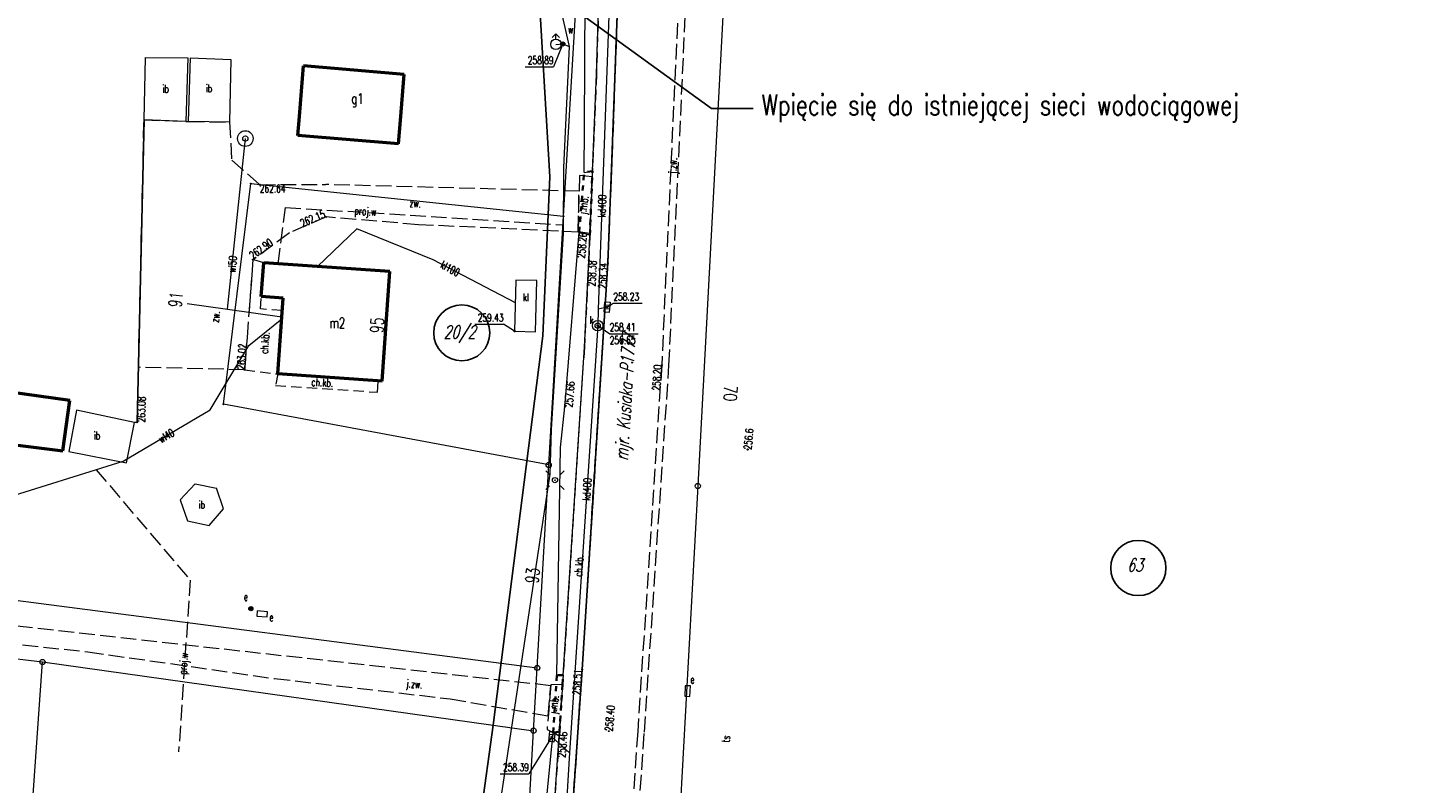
# Model space of a CAD drawing. Header units: metres. Extents: x 8389512 to 8390482, y 5507926 to 5510333.
# Tile 12 of 49: x 8389913 to 8390045, y 5508515 to 5508588. Entities that reach past the tile are written whole.
import ezdxf
from ezdxf import colors
from ezdxf.entities.mleader import LeaderData, LeaderLine
from ezdxf.enums import TextEntityAlignment as Align
from ezdxf.math import Vec2, Vec3

# ---------------------------------------------------------------- set-up
doc = ezdxf.new("R2010")
doc.units = ezdxf.units.M
doc.header["$MEASUREMENT"] = 0
for name, pattern in [('1', [0]), ('2_OTDI', [0]), ('2_OTKC', [1.5, 1, -0.5]), ('2_OTKJ', [2, 1.5, -0.5]), ('2_OTKK', [0]), ('2_OTKR', [0]), ('2_OTKU', [2, 1.5, -0.5]), ('2_OTKZ_B', [1, 0.5, -0.5]), ('3_EGBU_A', [0]), ('4_SUKM', [0]), ('4_SUKP', [0]), ('4_SUKS', [0]), ('4_SUPP_P', [2, 1.5, -0.5]), ('4_SUWP', [0])]:
    doc.linetypes.add(name, pattern=pattern)
doc.layers.get('0').update_dxf_attribs({"color": 252, "linetype": 'CONTINUOUS', "lineweight": 100})
for name, color, linetype, lineweight in [('Dzialki', 252, '1', 18), ('EADOD_T_0', 252, 'CONTINUOUS', 18), ('EADTD_T_0', 252, 'CONTINUOUS', 25), ('EGBB_E_T_0', 252, 'CONTINUOUS', 20), ('EGBB_L_0', 252, '3_EGBU_A', 50), ('Numery_dzialek', 252, 'CONTINUOUS', 13), ('OTD_E_T_7', 252, 'CONTINUOUS', 0), ('OTD_L_14', 252, '2_OTDI', 18), ('OTK_E_T_0', 252, 'CONTINUOUS', 0), ('OTK_E_T_1', 252, 'CONTINUOUS', 0), ('OTK_E_T_3', 252, 'CONTINUOUS', 0), ('OTK_L_0', 252, '2_OTKJ', 18), ('OTK_L_1', 252, '2_OTKK', 25), ('OTK_L_2', 252, '2_OTKC', 18), ('OTK_L_4', 252, '2_OTKU', 18), ('OTK_L_5', 252, 'CONTINUOUS', 18), ('OTK_L_8', 252, 'CONTINUOUS', 35), ('OTR_T_0', 252, 'CONTINUOUS', 18), ('Oz działek', 3, 'CONTINUOUS', 25), ('P_SUWP_E_T_0', 252, 'CONTINUOUS', 0), ('P_SUWP_L_0', 252, '4_SUPP_P', 18), ('PROJEKTOWANA KANALIZACJA', 1, 'CONTINUOUS', 25), ('PROJEKTOWANA WODA', 220, 'CONTINUOUS', 18), ('Punkty', 252, 'CONTINUOUS', 9), ('SUE_E_T_1', 252, 'CONTINUOUS', 0), ('SUE_E_T_3', 252, 'CONTINUOUS', 0), ('SUE_T_3', 252, 'CONTINUOUS', 18), ('SUE_T_4', 252, 'CONTINUOUS', 18), ('SUE_T_6', 252, 'CONTINUOUS', 18), ('SUK_E_T_2', 252, 'CONTINUOUS', 0), ('SUK_L_3', 252, '4_SUKM', 18), ('SUK_T_1', 252, 'CONTINUOUS', 18), ('SUP_E_T_1', 7, 'CONTINUOUS', 0), ('SUP_T_4', 7, 'CONTINUOUS', 18), ('SUTP_E_T_0', 252, 'CONTINUOUS', 0), ('SUTR_T_0', 252, 'CONTINUOUS', 18), ('SUW_E_T_2', 5, 'CONTINUOUS', 0), ('SUW_T_2', 5, 'CONTINUOUS', 18), ('SUW_T_3', 252, 'CONTINUOUS', 18), ('SUW_T_5', 252, 'CONTINUOUS', 18), ('SUWP_E_T_0', 5, 'CONTINUOUS', 0), ('SUWP_L_0', 5, '4_SUWP', 18), ('SUWR_T_0', 5, 'CONTINUOUS', 18)]:
    doc.layers.add(name, color=color, linetype=linetype, lineweight=lineweight)
for name, color, linetype, lineweight, true_color in [('SUK_L_5', 7, '4_SUKS', 18, 0x803300), ('SUKP_E_T_0', 7, 'CONTINUOUS', 0, 0x803300), ('SUKP_L_0', 7, '4_SUKP', 18, 0x803300), ('SUKR_T_0', 7, 'CONTINUOUS', 18, 0x803300)]:
    doc.layers.add(name, color=color, linetype=linetype, lineweight=lineweight, true_color=true_color)
doc.styles.get("Standard").update_dxf_attribs({"font": 'Simplex.SHX', "width": 0.75})

# ---------------------------------------------------------------- blocks, each defined once
blk = doc.blocks.new('GRO')
at = {"linetype": 'Continuous'}
blk.add_circle((0, 0), 0.045, dxfattribs=at)
blk = doc.blocks.new('GRT')
at = {"linetype": 'Continuous'}
blk.add_circle((0, 0), 0.25, dxfattribs=at)
blk = doc.blocks.new('2_OTRS')
at = {"linetype": 'Continuous'}
blk.add_circle((0, 0), 0.045, dxfattribs=at)
blk = doc.blocks.new('4_SUEO_W')
at = {"linetype": 'Continuous'}
for p, q in [((-0.53035, 0.53035), (-0.8839, 0.8839)), ((0.53035, 0.53035), (0.8839, 0.8839)), ((-0.53035, -0.53035), (-0.8839, -0.8839)), ((0.53035, -0.53035), (0.8839, -0.8839))]:
    blk.add_line(p, q, dxfattribs=at)
blk.add_circle((0, 0), 0.025, dxfattribs=at)
blk = doc.blocks.new('4_SUES')
at = {"linetype": 'Continuous'}
for p, q in [((0.5, 0.25), (-0.5, 0.25)), ((-0.5, 0.25), (-0.5, -0.25)), ((0.5, -0.25), (0.5, 0.25)), ((-0.5, -0.25), (0.5, -0.25))]:
    blk.add_line(p, q, dxfattribs=at)
blk = doc.blocks.new('4_SUEU')
at = {"linetype": 'Continuous'}
for radius in [0.2, 0.175, 0.15, 0.125, 0.1, 0.075, 0.05, 0.025, 0.00715]:
    blk.add_circle((0, 0), radius, dxfattribs=at)
blk = doc.blocks.new('4_SUPP')
at = {"linetype": 'Continuous'}
blk.add_circle((0, 0), 0.25, dxfattribs=at)
blk = doc.blocks.new('4_SUKK')
at = {"linetype": 'Continuous'}
for p, q in [((-0.5, -0.25), (-0.5, 0.25)), ((-0.5, 0.25), (0.5, 0.25)), ((-0.175, 0.25), (-0.175, -0.25)), ((0.175, 0.25), (0.175, -0.25)), ((0.5, 0.25), (0.5, -0.25)), ((0.5, -0.25), (-0.5, -0.25))]:
    blk.add_line(p, q, dxfattribs=at)
blk = doc.blocks.new('4_SUPS')
at = {"linetype": 'Continuous'}
blk.add_circle((0, 0), 0.0625, dxfattribs=at)
blk = doc.blocks.new('4_SUPW')
at = {"linetype": 'Continuous'}
blk.add_circle((0, 0), 0.25, dxfattribs=at)
blk = doc.blocks.new('4_SUWH')
at = {"linetype": 'Continuous'}
for p, q in [((0, 1), (-0.35355, 0.64645)), ((0, 1), (0.35355, 0.64645)), ((0, 0.5), (0, 1))]:
    blk.add_line(p, q, dxfattribs=at)
blk.add_circle((0, 0), 0.5, dxfattribs=at)
blk = doc.blocks.new('4_SUWS')
at = {"linetype": 'Continuous'}
for radius in [0.75, 0.25]:
    blk.add_circle((0, 0), radius, dxfattribs=at)
blk = doc.blocks.new('4_SUWW')
at = {"linetype": 'Continuous'}
for radius in [0.2, 0.175, 0.15, 0.125, 0.1, 0.075, 0.05, 0.025, 0.00715]:
    blk.add_circle((0, 0), radius, dxfattribs=at)

msp = doc.modelspace()

# ---------------------------------------------------------------- linework, layer by layer
at = {"layer": 'Dzialki'}
for p, q in [((8389964.34, 5508569.49), (8389965.95, 5508596.67)), ((8389979.83, 5508592.64), (8389977.22, 5508543.6)), ((8389931.74, 5508551.45), (8389934.35, 5508572.63)), ((8389934.35, 5508572.63), (8389964.34, 5508569.49)), ((8389962.92, 5508545.62), (8389964.34, 5508569.49)), ((8389962.92, 5508545.62), (8389931.74, 5508551.45)), ((8389961.82, 5508526.14), (8389962.92, 5508545.62)), ((8389977.22, 5508543.6), (8389974.01, 5508485.07)), ((8389879.22, 5508536.87), (8389961.82, 5508526.14)), ((8389878.55, 5508531.04), (8389914.36, 5508526.71)), ((8389910.68, 5508474.66), (8389914.36, 5508526.71)), ((8389914.36, 5508526.71), (8389961.47, 5508520.11)), ((8389961.47, 5508520.11), (8389961.82, 5508526.14)), ((8389959.55, 5508486.21), (8389961.47, 5508520.11))]:
    msp.add_line(p, q, dxfattribs=at)
at = {"layer": 'EGBB_L_0', "linetype": '3_EGBU_A'}
for p, q in [((8389939, 5508579.07), (8389939.41, 5508583.92)), ((8389949.07, 5508583.1), (8389939.41, 5508583.92)), ((8389948.7, 5508578.69), (8389949.07, 5508583.1)), ((8389938.85, 5508577.24), (8389939, 5508579.07)), ((8389948.51, 5508576.43), (8389948.7, 5508578.69)), ((8389948.51, 5508576.43), (8389938.85, 5508577.24)), ((8389935.35, 5508561.78), (8389935.58, 5508565.02)), ((8389947.69, 5508564.19), (8389935.58, 5508565.02)), ((8389946.96, 5508553.66), (8389947.69, 5508564.19)), ((8389937.45, 5508561.64), (8389935.35, 5508561.78)), ((8389936.94, 5508554.35), (8389937.45, 5508561.64)), ((8389946.96, 5508553.66), (8389936.94, 5508554.35)), ((8389916.99, 5508551.82), (8389907.08, 5508553.19)), ((8389916.32, 5508546.97), (8389916.99, 5508551.82)), ((8389906.37, 5508548.22), (8389916.32, 5508546.97))]:
    msp.add_line(p, q, dxfattribs=at)
at = {"layer": 'OTD_L_14', "linetype": '2_OTDI'}
for p, q in [((8389924.1, 5508578.74), (8389924.24, 5508584.74)), ((8389924.24, 5508584.74), (8389928.3, 5508584.69)), ((8389928.3, 5508584.69), (8389928.1, 5508578.59)), ((8389928.38, 5508578.59), (8389928.57, 5508584.7)), ((8389928.57, 5508584.7), (8389932.43, 5508584.55)), ((8389932.43, 5508584.55), (8389932.3, 5508578.51)), ((8389928.1, 5508578.59), (8389924.1, 5508578.74)), ((8389932.3, 5508578.51), (8389928.38, 5508578.59)), ((8389917.63, 5508550.88), (8389916.9, 5508546.92)), ((8389923.2, 5508549.69), (8389917.63, 5508550.88)), ((8389922.41, 5508545.83), (8389923.2, 5508549.69)), ((8389916.9, 5508546.92), (8389922.41, 5508545.83)), ((8389929.01, 5508543.81), (8389927.58, 5508542.26)), ((8389929.01, 5508543.81), (8389931.04, 5508543.4)), ((8389927.58, 5508542.26), (8389928.27, 5508540.24)), ((8389931.73, 5508541.41), (8389931.04, 5508543.4)), ((8389930.34, 5508539.82), (8389931.73, 5508541.41)), ((8389928.27, 5508540.24), (8389930.34, 5508539.82))]:
    msp.add_line(p, q, dxfattribs=at)
at = {"layer": 'OTK_L_0', "linetype": '2_OTKJ'}
for p, q in [((8389969.99, 5508602.65), (8389968.99, 5508574.96)), ((8389975.36, 5508590.03), (8389973.76, 5508555.21)), ((8389974.46, 5508555.19), (8389976.12, 5508590.69)), ((8389968.99, 5508574.96), (8389968.59, 5508564.99)), ((8389965.86, 5508573.4), (8389965.76, 5508568.04)), ((8389967.1, 5508573.27), (8389965.86, 5508573.4)), ((8389966.88, 5508567.87), (8389967.1, 5508573.27)), ((8389965.76, 5508568.04), (8389966.88, 5508567.87)), ((8389968.59, 5508564.99), (8389966.13, 5508525.99)), ((8389973.76, 5508555.21), (8389971.46, 5508520.02)), ((8389972.1, 5508519.98), (8389974.46, 5508555.19)), ((8389963.11, 5508524.43), (8389896.54, 5508531.86)), ((8389898.54, 5508529.87), (8389918.72, 5508527.68)), ((8389918.72, 5508527.68), (8389936.62, 5508525.12)), ((8389936.62, 5508525.12), (8389953.48, 5508523.17)), ((8389966.13, 5508525.99), (8389964.62, 5508504.03)), ((8389963.12, 5508524.51), (8389962.76, 5508520.24)), ((8389962.87, 5508521.53), (8389963.11, 5508524.43)), ((8389964.25, 5508524.56), (8389963.12, 5508524.51)), ((8389963.96, 5508520.04), (8389964.25, 5508524.56)), ((8389953.48, 5508523.17), (8389962.87, 5508521.53)), ((8389962.76, 5508520.24), (8389963.93, 5508519.63)), ((8389963.93, 5508519.63), (8389963.96, 5508520.04)), ((8389971.46, 5508520.02), (8389968.98, 5508484.44)), ((8389969.59, 5508484.44), (8389972.1, 5508519.98))]:
    msp.add_line(p, q, dxfattribs=at)
at = {"layer": 'OTK_L_1', "linetype": '2_OTKK'}
for p, q in [((8389968.99, 5508574.96), (8389969.99, 5508602.65)), ((8389924.1, 5508578.74), (8389923.45, 5508549.72)), ((8389968.59, 5508564.99), (8389968.99, 5508574.96)), ((8389966.13, 5508525.99), (8389968.59, 5508564.99)), ((8389923.45, 5508549.72), (8389923.2, 5508549.69)), ((8389964.62, 5508504.03), (8389966.13, 5508525.99))]:
    msp.add_line(p, q, dxfattribs=at)
at = {"layer": 'OTK_L_2', "linetype": '2_OTKC'}
for p, q in [((8389968.2, 5508604.71), (8389967.5, 5508583.13)), ((8389968.99, 5508574.96), (8389969.99, 5508602.65)), ((8389967.5, 5508583.13), (8389967.1, 5508573.27)), ((8389968.59, 5508564.99), (8389968.99, 5508574.96)), ((8389967.1, 5508573.27), (8389966.87, 5508567.67)), ((8389966.87, 5508567.67), (8389966.77, 5508565.26)), ((8389934.55, 5508565.33), (8389933.75, 5508554.76)), ((8389935.58, 5508565.02), (8389934.55, 5508565.33)), ((8389935.35, 5508561.78), (8389935.58, 5508565.02)), ((8389966.13, 5508525.99), (8389968.59, 5508564.99)), ((8389966.77, 5508565.26), (8389966.34, 5508556.91)), ((8389935.26, 5508560.59), (8389935.35, 5508561.78)), ((8389937.36, 5508560.45), (8389935.26, 5508560.59)), ((8389936.94, 5508554.35), (8389937.36, 5508560.45)), ((8389966.34, 5508556.91), (8389964.25, 5508524.56)), ((8389933.75, 5508554.76), (8389936.94, 5508554.35)), ((8389936.94, 5508554.35), (8389936.71, 5508553.25)), ((8389946.56, 5508553.69), (8389936.94, 5508554.35)), ((8389936.71, 5508553.25), (8389946.49, 5508552.6)), ((8389946.49, 5508552.6), (8389946.56, 5508553.69)), ((8389964.62, 5508504.03), (8389966.13, 5508525.99)), ((8389964.25, 5508524.56), (8389963.96, 5508520.04)), ((8389963.96, 5508520.04), (8389963.93, 5508519.63)), ((8389963.93, 5508519.63), (8389962.29, 5508496.4))]:
    msp.add_line(p, q, dxfattribs=at)
at = {"layer": 'OTK_L_4', "linetype": '2_OTKU'}
for p, q in [((8389923.57, 5508554.99), (8389924.1, 5508578.74)), ((8389924.1, 5508578.74), (8389928.1, 5508578.59)), ((8389928.1, 5508578.59), (8389928.38, 5508578.59)), ((8389928.38, 5508578.59), (8389932.3, 5508578.51)), ((8389932.3, 5508578.51), (8389932.51, 5508574.86)), ((8389932.51, 5508574.86), (8389935.2, 5508572.52)), ((8389935.2, 5508572.52), (8389941.53, 5508572.54)), ((8389965.83, 5508571.89), (8389941.53, 5508572.54)), ((8389965.76, 5508568.04), (8389965.83, 5508571.89)), ((8389941.56, 5508569.42), (8389938.06, 5508567.9)), ((8389950.43, 5508568.68), (8389941.56, 5508569.42)), ((8389965.85, 5508567.97), (8389950.43, 5508568.68)), ((8389938.06, 5508567.9), (8389934.55, 5508565.33)), ((8389965.85, 5508567.97), (8389965.76, 5508568.04)), ((8389934.55, 5508565.33), (8389933.75, 5508554.76)), ((8389933.75, 5508554.76), (8389923.57, 5508554.99))]:
    msp.add_line(p, q, dxfattribs=at)
at = {"layer": 'OTK_L_5', "linetype": '2_OTKR'}
for p, q in [((8389967.5, 5508583.13), (8389968.17, 5508603.74)), ((8389966.34, 5508578.01), (8389966.44, 5508596.38)), ((8389967.12, 5508573.83), (8389967.5, 5508583.13)), ((8389966.32, 5508573.68), (8389966.34, 5508578.01)), ((8389966.32, 5508573.68), (8389967.12, 5508573.83)), ((8389964.46, 5508551.2), (8389965.85, 5508567.97)), ((8389966.87, 5508567.67), (8389965.85, 5508567.97)), ((8389966.77, 5508565.26), (8389966.87, 5508567.67)), ((8389966.34, 5508556.91), (8389966.77, 5508565.26)), ((8389964.31, 5508525.45), (8389966.34, 5508556.91)), ((8389964.04, 5508547.3), (8389964.46, 5508551.2)), ((8389963.7, 5508525.44), (8389964.04, 5508547.3)), ((8389963.7, 5508525.44), (8389964.31, 5508525.45)), ((8389958.54, 5508471.27), (8389963.35, 5508519.91)), ((8389963.38, 5508519.92), (8389963.35, 5508519.91)), ((8389963.93, 5508519.63), (8389963.38, 5508519.92)), ((8389962.29, 5508496.4), (8389963.93, 5508519.63))]:
    msp.add_line(p, q, dxfattribs=at)
at = {"layer": 'OTK_L_8', "linetype": '2_OTKZ_B'}
for p, q in [((8389967.12, 5508573.83), (8389966.32, 5508573.68)), ((8389966.87, 5508567.67), (8389967.12, 5508573.83)), ((8389965.85, 5508567.97), (8389966.32, 5508573.68)), ((8389965.85, 5508567.97), (8389966.87, 5508567.67)), ((8389963.35, 5508519.91), (8389963.7, 5508525.44)), ((8389964.31, 5508525.45), (8389963.7, 5508525.44)), ((8389964.25, 5508524.56), (8389964.31, 5508525.45)), ((8389963.96, 5508520.04), (8389964.25, 5508524.56)), ((8389963.35, 5508519.91), (8389963.96, 5508520.04))]:
    msp.add_line(p, q, dxfattribs=at)
at = {"layer": 'Oz działek', "linetype": 'Continuous'}
for centre, radius in [((8389954.58, 5508558.3), 2.69), ((8390019.48, 5508535.73), 2.65)]:
    msp.add_circle(centre, radius, dxfattribs=at)
at = {"layer": 'P_SUWP_L_0', "linetype": '4_SUPP_P'}
for p, q in [((8389936.96, 5508564.93), (8389937.66, 5508570.34)), ((8389937.66, 5508570.34), (8389964.31, 5508568.66)), ((8389919.51, 5508545.16), (8389928.53, 5508534.56)), ((8389928.53, 5508534.56), (8389927.42, 5508518.07))]:
    msp.add_line(p, q, dxfattribs=at)
at = {"layer": 'PROJEKTOWANA KANALIZACJA', "linetype": 'Continuous'}
for p, q in [((8389963.04, 5508573.27), (8389961.97, 5508591.22)), ((8389962.36, 5508558), (8389963.04, 5508573.27)), ((8389957.6, 5508520.65), (8389962.36, 5508558)), ((8389955.05, 5508502.48), (8389957.6, 5508520.65))]:
    msp.add_line(p, q, dxfattribs=at)
at = {"layer": 'SUK_L_3', "linetype": '4_SUKM'}
for p, q in [((8389959.78, 5508563.37), (8389959.65, 5508558.45)), ((8389961.78, 5508563.31), (8389959.78, 5508563.37)), ((8389961.65, 5508558.39), (8389961.78, 5508563.31)), ((8389959.65, 5508558.45), (8389961.65, 5508558.39))]:
    msp.add_line(p, q, dxfattribs=at)
at = {"layer": 'SUK_L_5', "linetype": '4_SUKS'}
msp.add_circle((8389967.62, 5508558.99), 0.5, dxfattribs=at)
at = {"layer": 'SUKP_L_0', "linetype": '4_SUKP'}
for p, q in [((8389968.96, 5508596.52), (8389967.68, 5508560.58)), ((8389944.51, 5508568.29), (8389940.75, 5508564.67)), ((8389951.85, 5508565.31), (8389944.51, 5508568.29)), ((8389959.73, 5508561.17), (8389951.85, 5508565.31)), ((8389968.52, 5508560.77), (8389967.68, 5508560.58)), ((8389967.68, 5508560.58), (8389967.62, 5508558.99)), ((8389967.62, 5508558.99), (8389964.93, 5508517.98)), ((8389963.23, 5508519.53), (8389964.93, 5508517.98)), ((8389964.93, 5508517.98), (8389964.52, 5508511.64))]:
    msp.add_line(p, q, dxfattribs=at)
at = {"layer": 'SUKR_T_0', "linetype": 'Continuous', "lineweight": 0}
for p, q in [((8389968.52, 5508560.77), (8389969.12, 5508561.14)), ((8389969.12, 5508561.14), (8389971.89, 5508561.14)), ((8389955.82, 5508559.13), (8389958.59, 5508559.13)), ((8389959.65, 5508558.45), (8389958.59, 5508559.13)), ((8389967.62, 5508558.99), (8389968.77, 5508558.22)), ((8389968.77, 5508558.22), (8389971.49, 5508558.22)), ((8389963.23, 5508519.53), (8389961.02, 5508515.98)), ((8389958.28, 5508515.98), (8389961.02, 5508515.98))]:
    msp.add_line(p, q, dxfattribs=at)
at = {"layer": 'SUWP_L_0', "linetype": '4_SUWP'}
for p, q in [((8389963.85, 5508590.31), (8389964.9, 5508585.79)), ((8389963.61, 5508585.99), (8389964.27, 5508586.03)), ((8389964.27, 5508586.03), (8389964.9, 5508585.79)), ((8389964.9, 5508585.79), (8389964.33, 5508574.17)), ((8389932.12, 5508560.57), (8389933.82, 5508576.95)), ((8389964.33, 5508574.17), (8389964.31, 5508567.82)), ((8389964.31, 5508567.82), (8389963.15, 5508549.01)), ((8389928.24, 5508561.11), (8389932.12, 5508560.57)), ((8389932.12, 5508560.57), (8389937.32, 5508559.84)), ((8389934.17, 5508557.08), (8389937.31, 5508559.64)), ((8389930.44, 5508550.9), (8389934.17, 5508557.08)), ((8389922.11, 5508545.97), (8389930.44, 5508550.9)), ((8389963.15, 5508549.01), (8389963.02, 5508544.74)), ((8389904.99, 5508540.66), (8389922.11, 5508545.97)), ((8389963.02, 5508544.74), (8389958.39, 5508514.11))]:
    msp.add_line(p, q, dxfattribs=at)
at = {"layer": 'SUWR_T_0', "linetype": 'Continuous', "lineweight": 0}
for p in [(8389964.27, 5508586.03), (8389960.65, 5508583.84)]:
    msp.add_line(p, (8389963.39, 5508583.84), dxfattribs=at)

# ---------------------------------------------------------------- block references
at = {"layer": 'OTR_T_0'}
for p in [(8389935.2, 5508572.52), (8389941.56, 5508569.42), (8389965.85, 5508567.97), (8389934.55, 5508565.33), (8389966.77, 5508565.26), (8389968.59, 5508564.99), (8389970.92, 5508555.44), (8389933.75, 5508554.76), (8389973.76, 5508555.21), (8389964.46, 5508551.2), (8389923.45, 5508549.72), (8389966.13, 5508525.99), (8389963.96, 5508520.04), (8389968.68, 5508520.07)]:
    msp.add_blockref('2_OTRS', p, dxfattribs=at)
at = {"layer": 'Punkty'}
for name, p in [('GRO', (8389934.35, 5508572.63)), ('GRO', (8389964.34, 5508569.49)), ('GRO', (8389931.74, 5508551.45)), ('GRT', (8389962.92, 5508545.62)), ('GRT', (8389977.22, 5508543.6)), ('GRT', (8389914.36, 5508526.71)), ('GRT', (8389961.82, 5508526.14)), ('GRT', (8389961.47, 5508520.11))]:
    msp.add_blockref(name, p, dxfattribs=at)
at = {"layer": 'SUE_T_3'}
for name in ['4_SUEO_W', '4_SUPP']:
    msp.add_blockref(name, (8389963.52, 5508544.16), dxfattribs=at)
at = {"layer": 'SUE_T_4'}
for p, rotation in [((8389935.44, 5508531.32), 356.0353454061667), ((8389976.24, 5508523.92), 87.27368832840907)]:
    msp.add_blockref('4_SUES', p, dxfattribs=dict(at, rotation=rotation))
at = {"layer": 'SUE_T_6'}
msp.add_blockref('4_SUEU', (8389934.35, 5508531.83), dxfattribs=at)
at = {"layer": 'SUK_T_1'}
for p, rotation in [((8389968.52, 5508560.77), 266.0331329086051), ((8389963.23, 5508519.53), 263.341068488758)]:
    msp.add_blockref('4_SUKK', p, dxfattribs=dict(at, rotation=rotation))
at = {"layer": 'SUKR_T_0'}
for p in [(8389968.52, 5508560.77), (8389959.65, 5508558.45), (8389967.62, 5508558.99), (8389963.23, 5508519.53)]:
    msp.add_blockref('4_SUPS', p, dxfattribs=at)
at = {"layer": 'SUP_T_4'}
msp.add_blockref('4_SUPW', (8389967.62, 5508558.99), dxfattribs=at)
at = {"layer": 'SUTR_T_0'}
msp.add_blockref('4_SUPS', (8389982, 5508547.1), dxfattribs=at)
at = {"layer": 'SUW_T_2'}
msp.add_blockref('4_SUWH', (8389963.61, 5508585.99), dxfattribs=at)
at = {"layer": 'SUW_T_3'}
msp.add_blockref('4_SUWS', (8389933.82, 5508576.95), dxfattribs=at)
at = {"layer": 'SUW_T_5'}
msp.add_blockref('4_SUWW', (8389964.27, 5508586.03), dxfattribs=at)
at = {"layer": 'SUWR_T_0'}
msp.add_blockref('4_SUPS', (8389964.27, 5508586.03), dxfattribs=at)

# ---------------------------------------------------------------- texts
at = {"layer": 'EADOD_T_0', "oblique": 15, "width": 0.7}
msp.add_text('mjr. Kusiaka-P1777', height=1.25, rotation=86.44, dxfattribs=at).set_placement((8389970.43, 5508552.15), align=Align.MIDDLE)
at = {"layer": 'EADTD_T_0', "width": 0.7}
for s, rotation, p in [('91', 83.4, (8389927.76, 5508561.43)), ('95', 86.94, (8389947.08, 5508559)), ('70', 267.77, (8389979.72, 5508552.51)), ('93', 83.8, (8389961.99, 5508534.95))]:
    msp.add_text(s, height=1.25, rotation=rotation, dxfattribs=at).set_placement(p, align=Align.CENTER)
at = {"layer": 'EGBB_E_T_0', "width": 0.7}
for s, p in [('g1', (8389944.57, 5508580.62)), ('m2', (8389942.65, 5508559.26))]:
    msp.add_text(s, height=1, dxfattribs=at).set_placement(p, align=Align.MIDDLE)
at = {"layer": 'Numery_dzialek', "oblique": 15, "width": 0.7}
for s, p in [('20/2', (8389954.37, 5508558.29)), ('63', (8390019.17, 5508536.01))]:
    msp.add_text(s, height=1.25, dxfattribs=at).set_placement(p, align=Align.MIDDLE)
at = {"layer": 'OTD_E_T_7', "lineweight": 9, "width": 0.7}
for p in [(8389925.87, 5508581.72), (8389930.03, 5508581.76), (8389919.28, 5508548.44)]:
    msp.add_text('ib', height=0.75, dxfattribs=at).set_placement(p, align=Align.MIDDLE_LEFT)
msp.add_text('ib', height=0.75, dxfattribs=at).set_placement((8389929.65, 5508541.82), align=Align.MIDDLE)
at = {"layer": 'OTK_E_T_0', "lineweight": 9, "width": 0.7}
for s, rotation, p in [('j.zw.', 87.7245, (8389974.94, 5508574.35)), ('j.mb.', 81.5525, (8389966.36, 5508570.56)), ('j.zw.', 355.059, (8389950.03, 5508524.48)), ('j.mb.', 81.7277, (8389963.52, 5508522.61))]:
    msp.add_text(s, height=0.75, rotation=rotation, dxfattribs=at).set_placement(p, align=Align.MIDDLE)
at = {"layer": 'OTK_E_T_1', "lineweight": 9, "width": 0.7}
for rotation, p in [(85.6489, (8389935.69, 5508557.34)), (357.3162, (8389941.2, 5508553.53)), (85.76, (8389965.82, 5508535.95))]:
    msp.add_text('ch.kb.', height=0.75, rotation=rotation, dxfattribs=at).set_placement(p, align=Align.MIDDLE)
at = {"layer": 'OTK_E_T_3', "lineweight": 9, "width": 0.7}
for rotation, p in [(357.2951, (8389950.12, 5508570.73)), (83.9115, (8389930.96, 5508559.86))]:
    msp.add_text('zw.', height=0.75, rotation=rotation, dxfattribs=at).set_placement(p, align=Align.MIDDLE)
at = {"layer": 'OTR_T_0', "lineweight": 9, "width": 0.7}
msp.add_text('262.64', height=0.75, dxfattribs=at).set_placement((8389935.2, 5508572.52), align=Align.TOP_LEFT)
for s, rotation, p in [('262.15', 23.4746, (8389941.56, 5508569.42)), ('258.34', 86.3907, (8389968.59, 5508564.99)), ('258.20', 86.2605, (8389973.76, 5508555.21)), ('258.51', 86.0665, (8389966.13, 5508525.99))]:
    msp.add_text(s, height=0.75, rotation=rotation, dxfattribs=at).set_placement(p, align=Align.RIGHT)
for s, rotation, p in [('258.26', 445.2485, (8389965.85, 5508567.97)), ('258.38', 87.052, (8389966.77, 5508565.26)), ('258.46', 85.9592, (8389963.96, 5508520.04))]:
    msp.add_text(s, height=0.75, rotation=rotation, dxfattribs=at).set_placement(p, align=Align.TOP_RIGHT)
for s, rotation, p in [('262.90', 36.2114, (8389934.55, 5508565.33)), ('263.02', 85.6718, (8389933.75, 5508554.76))]:
    msp.add_text(s, height=0.75, rotation=rotation, dxfattribs=at).set_placement(p)
for s, rotation, p in [('257.66', 445.2545, (8389964.46, 5508551.2)), ('263.08', 88.7169, (8389923.45, 5508549.72))]:
    msp.add_text(s, height=0.75, rotation=rotation, dxfattribs=at).set_placement(p, align=Align.TOP_LEFT)
msp.add_text('258.40', height=0.75, rotation=85.046, dxfattribs=at).set_placement((8389968.68, 5508520.07), align=Align.MIDDLE_LEFT)
at = {"layer": 'P_SUWP_E_T_0', "lineweight": 9, "width": 0.7}
for rotation, p in [(356.393, (8389945.33, 5508569.86)), (86.149, (8389927.99, 5508526.55))]:
    msp.add_text('proj.w', height=0.75, rotation=rotation, dxfattribs=at).set_placement(p, align=Align.MIDDLE)
at = {"layer": 'SUE_E_T_1', "lineweight": 9, "width": 0.7}
msp.add_text('e', height=0.75, dxfattribs=at).set_placement((8389936.12, 5508531.38), align=Align.TOP_LEFT)
msp.add_text('e', height=0.75, dxfattribs=at).set_placement((8389976.51, 5508524.65))
at = {"layer": 'SUE_E_T_3', "lineweight": 9, "width": 0.7}
msp.add_text('e', height=0.75, dxfattribs=at).set_placement((8389933.67, 5508532.59))
at = {"layer": 'SUK_E_T_2', "lineweight": 9, "width": 0.7}
msp.add_text('kl', height=0.75, dxfattribs=at).set_placement((8389960.74, 5508561.7), align=Align.MIDDLE)
at = {"layer": 'SUKP_E_T_0', "lineweight": 9, "width": 0.7}
for s, rotation, p in [('kd400', 87.9487, (8389968.03, 5508570.48)), ('kl100', 332.2658, (8389953.47, 5508564.46)), ('kd400', 86.253, (8389966.59, 5508543.29))]:
    msp.add_text(s, height=0.75, rotation=rotation, dxfattribs=at).set_placement(p, align=Align.MIDDLE)
at = {"layer": 'SUKR_T_0', "lineweight": 9, "width": 0.7}
msp.add_text('258.23', height=0.75, dxfattribs=at).set_placement((8389969.12, 5508561.39))
for s, p in [('259.43', (8389958.59, 5508559.38)), ('258.39', (8389961.02, 5508516.23))]:
    msp.add_text(s, height=0.75, dxfattribs=at).set_placement(p, align=Align.RIGHT)
for s, p in [('258.41', (8389968.77, 5508559.22)), ('256.65', (8389968.77, 5508557.97))]:
    msp.add_text(s, height=0.75, dxfattribs=at).set_placement(p, align=Align.TOP_LEFT)
at = {"layer": 'SUP_E_T_1', "lineweight": 9, "width": 0.7}
msp.add_text('k', height=0.75, dxfattribs=at).set_placement((8389966.83, 5508559.15))
at = {"layer": 'SUTP_E_T_0', "lineweight": 9, "width": 0.7}
msp.add_text('ts', height=0.75, rotation=85.971, dxfattribs=at).set_placement((8389979.92, 5508519.32), align=Align.MIDDLE)
at = {"layer": 'SUTR_T_0', "lineweight": 9, "width": 0.7}
msp.add_text('256.6', height=0.75, rotation=84.6697, dxfattribs=at).set_placement((8389982, 5508547.1), align=Align.MIDDLE_LEFT)
at = {"layer": 'SUW_E_T_2', "lineweight": 9, "width": 0.7}
msp.add_text('w', height=0.75, dxfattribs=at).set_placement((8389964.77, 5508587.03))
at = {"layer": 'SUWP_E_T_0', "lineweight": 9, "width": 0.7}
for s, rotation, p in [('wl50', 84.0775, (8389932.57, 5508564.9)), ('wl40', 30.6186, (8389926.23, 5508548.41))]:
    msp.add_text(s, height=0.75, rotation=rotation, dxfattribs=at).set_placement(p, align=Align.MIDDLE)
at = {"layer": 'SUWR_T_0', "lineweight": 9, "width": 0.7}
msp.add_text('258.89', height=0.75, dxfattribs=at).set_placement((8389963.39, 5508584.84), align=Align.TOP_RIGHT)

# ---------------------------------------------------------------- leaders
at = {"layer": 'PROJEKTOWANA WODA', "linetype": 'Continuous'}
ml = msp.add_multileader_mtext('Standard', dxfattribs=at)
ml.set_content('Wpięcie się do istniejącej sieci wodociągowej', color=256)
ml.set_leader_properties()
ml.build(insert=Vec2(0, 0))
ml.multileader.update_dxf_attribs({"dogleg_length": 2, "arrow_head_size": 2, "scale": 2})
ctx = ml.context
ctx.base_point, ctx.scale, ctx.char_height, ctx.arrow_head_size, ctx.landing_gap_size, ctx.plane_origin = Vec3(8389982.55, 5508579.83), 2, 2, 2, 0.8, Vec3(8389964.41, 5508590.07)
notes = []
notes.append((ctx, [(0, (1, 1, 0), (8389978.55, 5508579.83), (1, 0), 4, [(0, [(8389964.41, 5508590.07)], 256, [])])]))
ctx.mtext.insert, ctx.mtext.flow_direction = Vec3(8389983.35, 5508581.18), 5
for ctx, leaders in notes:
    for number, flags, end, landing, length, lines in leaders:
        leader = LeaderData()
        leader.index, (leader.has_last_leader_line, leader.has_dogleg_vector, leader.attachment_direction) = number, flags
        leader.last_leader_point, leader.dogleg_vector, leader.dogleg_length = Vec3(end), Vec3(landing), length
        for number, points, colour, breaks in lines:
            line = LeaderLine()
            line.index, line.vertices, line.color, line.breaks = number, Vec3.list(points), colors.encode_raw_color(colour), breaks
            leader.lines.append(line)
        ctx.leaders.append(leader)

doc.saveas('drawing.dxf')
